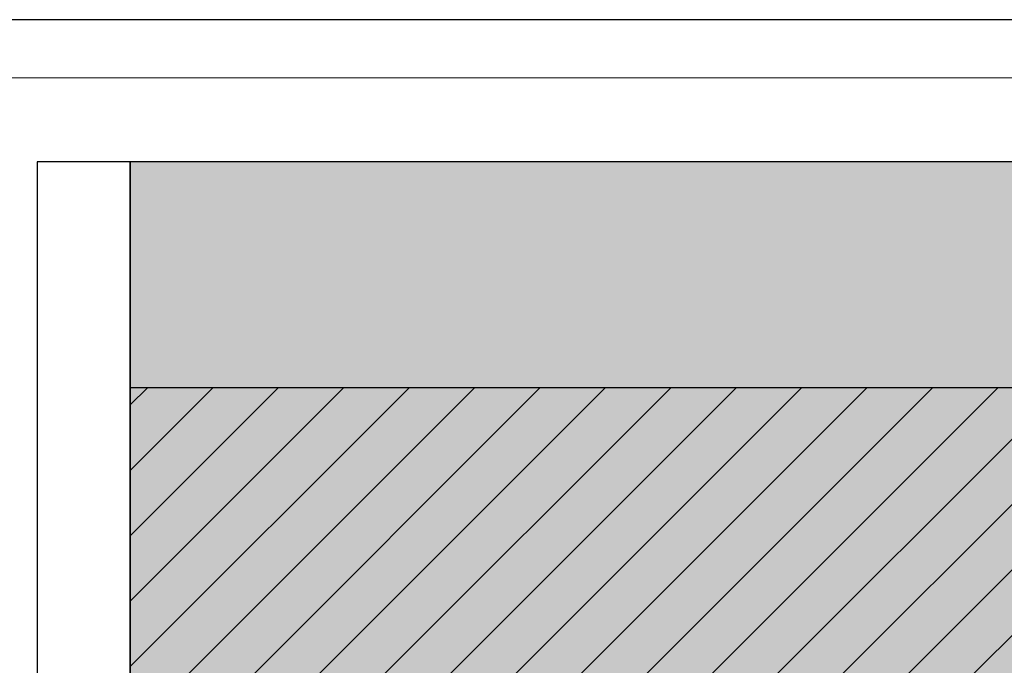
# Model space of a CAD drawing. Header units: millimetres. Extents: x 0 to 39025, y -31299 to 8400.
# Tile 127 of 256: x 14932 to 16622, y -24007 to -22899. Entities that reach past the tile are written whole.
import ezdxf

# ---------------------------------------------------------------- set-up
doc = ezdxf.new("R2010")
doc.units = ezdxf.units.MM
for name, color, linetype in [('FORMAT', 7, 'Continuous'), ('ODMIKI funkcionalni', 253, 'Continuous'), ('ODMIKI varnostni', 252, 'Continuous'), ('SREDNJICE_IN_TOCKE', 252, 'Continuous')]:
    doc.layers.add(name, color=color, linetype=linetype)

msp = doc.modelspace()

# ---------------------------------------------------------------- hatches: boundary and pattern name
at = {"layer": 'ODMIKI funkcionalni'}
h = msp.add_hatch(dxfattribs=at)
h.set_pattern_fill('ANSI31', color=256, scale=25)
h.set_pattern_definition([(45, (-1299.93, -34369.42), (-56.1266, 56.1266), [])])
h.paths.add_polyline_path([(15422, -25286.4), (15422, -24030.9), (16572, -24030.9), (16572, -25286.4), (17172, -25286.4), (17172, -23530.9), (15122, -23530.9), (15122, -25286.4)])
at = {"layer": 'SREDNJICE_IN_TOCKE'}
h = msp.add_hatch(color=256, dxfattribs=at)
h.dxf.hatch_style = 1
edge = h.paths.add_edge_path()
edge.add_line((17875.2, -23142.9), (15122, -23142.9))
edge.add_line((15122, -23142.9), (15122, -24030.9))
edge.add_line((15122, -24030.9), (15422, -24030.9))
edge.add_spline(control_points=[(15423, -24030.9), (15423, -24030.9), (15710, -24030.9), (15997, -24030.9)], knot_values=[0.5, 0.5, 0.5, 0.5, 1, 1, 1, 1], degree=3, periodic=0)
edge.add_spline(control_points=[(15423, -24030.9), (15423, -24030.9), (15423, -24030.9), (15423, -24030.9)], knot_values=[0.00001, 0.00001, 0.00001, 0.00001, 0.99999, 0.99999, 0.99999, 0.99999], degree=3, periodic=0)
edge.add_spline(control_points=[(15423, -24030.9), (15423, -24030.9), (15710, -24030.9), (15997, -24030.9)], knot_values=[0.5, 0.5, 0.5, 0.5, 1, 1, 1, 1], degree=3, periodic=0)
edge.add_spline(control_points=[(15997, -24030.9), (16283.9, -24030.9), (16570.9, -24030.9), (16570.9, -24030.9)], knot_values=[0, 0, 0, 0, 0.5, 0.5, 0.5, 0.5], degree=3, periodic=0)
edge.add_spline(control_points=[(16572, -24031.9), (16572, -24031.9), (16572, -24033.9), (16572, -24035.8)], knot_values=[0.5, 0.5, 0.5, 0.5, 1, 1, 1, 1], degree=3, periodic=0)
edge.add_spline(control_points=[(16572, -24035.8), (16572, -24037.7), (16572, -24039.7), (16572, -24039.7)], knot_values=[0, 0, 0, 0, 0.5, 0.5, 0.5, 0.5], degree=3, periodic=0)
edge.add_line((16572, -24043.5), (17572, -25286.4))
edge.add_line((17572, -25286.4), (17875.2, -25286.4))
edge.add_line((17875.2, -25286.4), (17875.2, -23142.9))

# ---------------------------------------------------------------- linework, layer by layer
at = {"layer": 'FORMAT', "color": 7, "linetype": 'Continuous', "lineweight": 18, "ltscale": 27}
for p, q in [((0, -22898.9), (18568, -22898.9)), ((500, -22998.9), (18468, -22998.9))]:
    msp.add_line(p, q, dxfattribs=at)
at = {"layer": 'ODMIKI funkcionalni'}
msp.add_lwpolyline([(15422, -25286.4), (15422, -24030.9), (16572, -24030.9), (16572, -25286.4), (17172, -25286.4), (17172, -23530.9), (15122, -23530.9), (15122, -25286.4)], close=True, dxfattribs=at)
at = {"layer": 'ODMIKI varnostni'}
msp.add_line((18568, -22898.9), (14061.8, -22898.9), dxfattribs=at)
at = {"layer": 'SREDNJICE_IN_TOCKE'}
for points in [[(15122, -25286.4), (15122, -23142.9), (14962.4, -23142.9), (14962.4, -25286.4)], [(15122, -25286.4), (17875.2, -25286.4), (17875.2, -23142.9), (15122, -23142.9)]]:
    msp.add_lwpolyline(points, close=True, dxfattribs=at)

doc.saveas('drawing.dxf')
